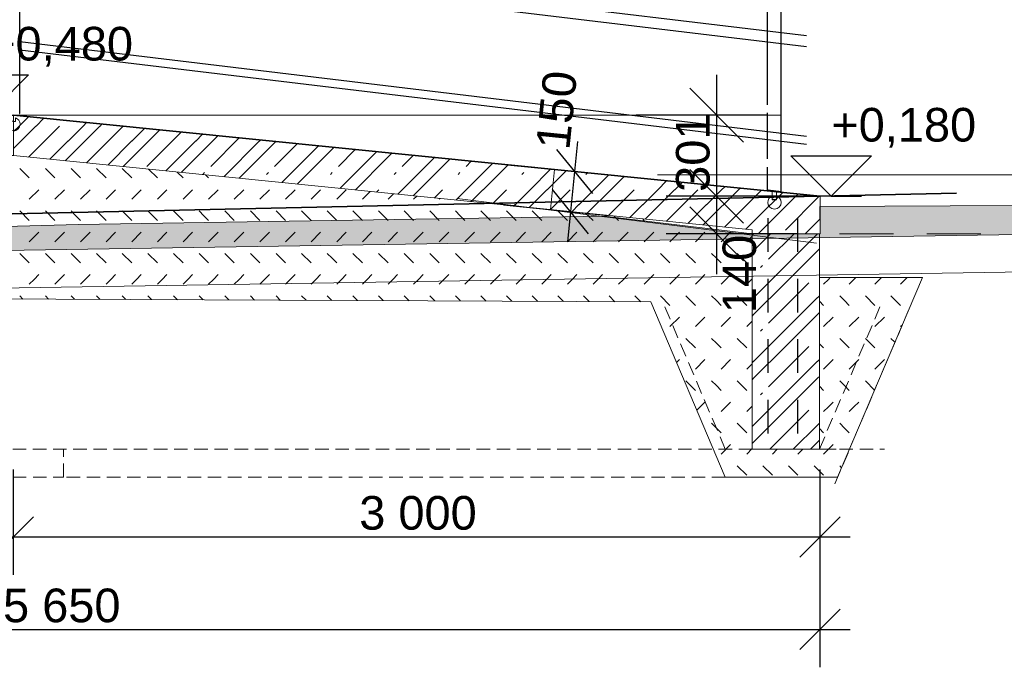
# Model space of a CAD drawing. Header units: millimetres. Extents: x 126830 to 197420, y -10585 to 21156.
# Tile 13 of 100: x 142845 to 146507, y 6313 to 8719. Entities that reach past the tile are written whole.
import ezdxf

# ---------------------------------------------------------------- set-up
doc = ezdxf.new("R2010")
doc.units = ezdxf.units.MM
doc.header["$MEASUREMENT"] = 0
for name, pattern in [('Čárkovaná', [325, 200, -125]), ('čárkovaná 3', [75, 50, -25]), ('Čárkovaná M', [225, 125, -100])]:
    doc.linetypes.add(name, pattern=pattern)
for name, color, linetype in [('Konstrukce - nenosné', 7, 'Continuous'), ('Nové_0', 7, 'Continuous'), ('Nové_Kóty - SP', 7, 'Continuous'), ('Popis', 7, 'Continuous'), ('Situace - terén', 7, 'Continuous'), ('TZB - VZT', 7, 'Continuous'), ('Výplně - Povrchové', 7, 'Continuous')]:
    doc.layers.add(name, color=color, linetype=linetype)
doc.styles.add('GENEROVANÝ_STYL_2', font='txt')
doc.dimstyles.new('GENEROVANÝ_STYL__12', dxfattribs={"dimtxt": 125, "dimasz": 142.5, "dimexe": 0.18, "dimexo": 250, "dimgap": 0, "dimtad": 1, "dimdec": 0, "dimzin": 0, "dimdsep": 46, "dimtxsty": 'GENEROVANÝ_STYL_2', "dimblk": 'ARROWHEAD_6', "dimblk1": 'ARROWHEAD_6', "dimblk2": 'ARROWHEAD_6', "dimcen": 0.09, "dimclrd": 1, "dimclre": 1, "dimclrt": 1, "dimazin": 0, "dimtfac": 1, "dimtdec": 4, "dimtmove": 0, "dimatfit": 3, "dimfxl": 1, "dimtolj": 1, "dimtzin": 0, "dimarcsym": 0})
doc.dimstyles.new('GENEROVANÝ_STYL__13', dxfattribs={"dimtxt": 125, "dimasz": 190, "dimexe": 0.18, "dimexo": 300, "dimgap": 0, "dimtad": 1, "dimdec": 0, "dimzin": 0, "dimdsep": 46, "dimtxsty": 'GENEROVANÝ_STYL_2', "dimblk": 'ARROWHEAD_6', "dimblk1": 'ARROWHEAD_6', "dimblk2": 'ARROWHEAD_6', "dimcen": 0.09, "dimclrd": 1, "dimclre": 1, "dimclrt": 1, "dimazin": 0, "dimtfac": 1, "dimtdec": 4, "dimtmove": 2, "dimatfit": 3, "dimfxl": 1, "dimtolj": 1, "dimtzin": 0, "dimarcsym": 0})
doc.dimstyles.new('GENEROVANÝ_STYL__14', dxfattribs={"dimtxt": 125, "dimasz": 142.5, "dimexe": 0.18, "dimexo": 250, "dimgap": 0, "dimtad": 1, "dimtih": 1, "dimtoh": 1, "dimdec": 0, "dimzin": 0, "dimdsep": 46, "dimtxsty": 'GENEROVANÝ_STYL_2', "dimblk": 'ARROWHEAD_6', "dimblk1": 'ARROWHEAD_6', "dimblk2": 'ARROWHEAD_6', "dimcen": 0.09, "dimclrd": 1, "dimclre": 1, "dimclrt": 1, "dimazin": 0, "dimtfac": 1, "dimtdec": 4, "dimtmove": 0, "dimatfit": 3, "dimfxl": 1, "dimtolj": 1, "dimtzin": 0, "dimarcsym": 0})

# ---------------------------------------------------------------- blocks, each defined once
blk = doc.blocks.new('*X2')
at = {"layer": 'Konstrukce - nenosné', "color": 7, "linetype": 'Continuous', "lineweight": 13}
for p, q in [((142842.5, 8324.3), (142877.3, 8359)), ((142905.8, 8324.3), (142934.7, 8353.2)), ((142821.9, 8303.7), (142842.5, 8324.3)), ((142821.9, 8241.2), (142905, 8324.3)), ((142876.9, 8209), (142992.2, 8324.3)), ((143024.2, 8268.4), (143080, 8324.3)), ((143024.2, 8205.9), (143142.5, 8324.3)), ((143080, 8324.3), (143093.1, 8337.3)), ((143092.7, 8187.3), (143229.1, 8323.7)), ((143143.3, 8324.3), (143150.6, 8331.6)), ((143261.7, 8268.4), (143308.9, 8315.7)), ((143261.7, 8205.9), (143365.7, 8310)), ((143317.5, 8174.6), (143444.9, 8302)), ((143499.2, 8268.4), (143524.7, 8294)), ((143499.2, 8205.9), (143581.5, 8288.3)), ((143555, 8174.6), (143660.7, 8280.3)), ((142956.1, 8201.1), (143024.2, 8269.1)), ((143171.9, 8179.4), (143261.7, 8269.1)), ((143387.7, 8157.7), (143499.2, 8269.1)), ((143603.5, 8136), (143736.7, 8269.1)), ((143736.7, 8268.4), (143740.6, 8272.3)), ((143736.7, 8205.9), (143797.4, 8266.6)), ((143792.5, 8174.6), (143876.5, 8258.7)), ((143819.3, 8114.3), (143955.7, 8250.7)), ((143974.2, 8205.9), (144013.2, 8244.9)), ((143013.6, 8195.3), (143024.2, 8205.9)), ((143229.4, 8173.6), (143261.7, 8205.9)), ((143445.2, 8151.9), (143499.2, 8205.9)), ((143661, 8130.2), (143736.7, 8205.9)), ((143876.8, 8108.5), (143974.2, 8205.9)), ((144030, 8174.6), (144092.4, 8237)), ((144035.1, 8092.6), (144171.5, 8229)), ((144093.3, 8087.5), (144211.7, 8205.9)), ((144211.7, 8205.9), (144229, 8223.3)), ((144267.5, 8174.6), (144308.2, 8215.3)), ((144267.5, 8087.5), (144387.4, 8207.4)), ((144330.8, 8087.5), (144444.8, 8201.6)), ((144505, 8174.6), (144524, 8193.6)), ((144505, 8087.5), (144603.2, 8185.7)), ((144568.3, 8087.5), (144660.7, 8179.9)), ((143525.1, 8144.7), (143532.1, 8151.7)), ((143762.6, 8144.7), (143769.6, 8151.7)), ((144000.1, 8144.7), (144007.1, 8151.7)), ((144237.6, 8144.7), (144244.6, 8151.7)), ((144475.1, 8144.7), (144482.1, 8151.7)), ((144712.6, 8144.7), (144719.6, 8151.7)), ((144742.5, 8087.5), (144819, 8164)), ((144805.8, 8087.5), (144876.5, 8158.2)), ((144950.1, 8144.7), (144955.7, 8150.3)), ((144980, 8087.5), (145034.9, 8142.3)), ((145043.3, 8087.5), (145092.3, 8136.6)), ((145217.5, 8087.5), (145250.7, 8120.7)), ((145280.8, 8087.5), (145308.2, 8114.9)), ((145455, 8087.5), (145466.5, 8099)), ((145518.3, 8087.5), (145524, 8093.2)), ((144091.9, 8086.9), (144092.5, 8087.5)), ((144171.1, 8078.9), (144179.7, 8087.5)), ((144250.9, 8070.9), (144267.5, 8087.5)), ((144307.7, 8065.2), (144330, 8087.5)), ((144386.9, 8057.3), (144417.2, 8087.5)), ((144466.7, 8049.2), (144505, 8087.5)), ((144523.5, 8043.5), (144567.5, 8087.5)), ((144602.7, 8035.6), (144654.7, 8087.5)), ((144686.7, 8031.6), (144742.5, 8087.5)), ((144739.3, 8021.8), (144805, 8087.5)), ((144818.5, 8013.9), (144892.2, 8087.5)), ((144924.2, 8031.6), (144980, 8087.5)), ((144955.1, 8000.1), (145042.5, 8087.5)), ((145034.3, 7992.2), (145129.7, 8087.5)), ((145161.7, 8031.6), (145217.5, 8087.5)), ((145171, 7978.4), (145280, 8087.5)), ((145250.1, 7970.5), (145367.2, 8087.5)), ((145399.2, 8031.6), (145455, 8087.5)), ((145399.2, 7969.1), (145517.5, 8087.5)), ((145465.9, 7948.8), (145602.5, 8085.3)), ((145636.7, 8031.6), (145682.3, 8077.3)), ((145636.7, 7969.1), (145739.1, 8071.6)), ((145692.5, 7937.9), (145818.3, 8063.7)), ((144681.9, 8027.6), (144686.7, 8032.4)), ((144897.7, 8005.9), (144924.2, 8032.4)), ((145113.5, 7984.2), (145161.7, 8032.4)), ((145329.3, 7962.5), (145399.2, 8032.4)), ((145545.1, 7940.8), (145636.7, 8032.4)), ((145386.8, 7956.8), (145399.2, 7969.1)), ((145591.2, 7923.7), (145636.7, 7969.1)), ((145765.4, 7923.7), (145821.3, 7979.5))]:
    blk.add_line(p, q, dxfattribs=at)
blk = doc.blocks.new('výplň_1_1', base_point=(0, 0))
at = {"layer": 'Konstrukce - nenosné', "color": 7, "linetype": 'Continuous', "lineweight": 13, "flags": 128}
blk.add_lwpolyline([(142821.9, 8214.6), (142821.9, 8364.6), (145821.3, 8063.4), (145821.3, 7923.7), (145568.9, 7923.7), (145568.9, 7938.5)], close=True, dxfattribs=at)
at = {"layer": 'Konstrukce - nenosné', "color": 7, "linetype": 'Continuous', "lineweight": 13}
blk.add_blockref('*X2', (0, 0), dxfattribs=at)
blk = doc.blocks.new('Čára_11_1', base_point=(142423.7, 8364.6))
at = {"layer": 'Popis', "color": 7, "linetype": 'Continuous', "lineweight": 13}
for q in [(142452.4, 8381.1), (145676.2, 8364.6), (142452.4, 8348)]:
    blk.add_line((142423.7, 8364.6), q, dxfattribs=at)
blk = doc.blocks.new('Kóta_2_1', base_point=(142727.2, 8364.6))
at = {"layer": 'Nové_Kóty - SP', "color": 1, "linetype": 'Continuous', "lineweight": 25}
for p, q in [((142727.2, 8364.6), (142577.2, 8514.6)), ((142577.2, 8514.6), (142877.2, 8514.6)), ((142877.2, 8514.6), (142727.2, 8364.6)), ((142727.2, 8364.6), (142527.2, 8364.6)), ((142727.2, 8364.6), (142839.7, 8364.6))]:
    blk.add_line(p, q, dxfattribs=at)
at = {"layer": 'Nové_Kóty - SP', "color": 1, "lineweight": 25, "insert": (142727.2, 8544.6), "char_height": 125, "attachment_point": 7, "style": 'GENEROVANÝ_STYL_2'}
blk.add_mtext('\\A1;{\\pql;\\fArial|b0|i0|c0|p38;+0,480}', dxfattribs=at)
blk = doc.blocks.new('Kóta_6_1', base_point=(145862.9, 8063.4))
at = {"layer": 'Nové_Kóty - SP', "color": 1, "linetype": 'Continuous', "lineweight": 25}
for p, q in [((145862.9, 8063.4), (145712.9, 8213.4)), ((145712.9, 8213.4), (146012.9, 8213.4)), ((146012.9, 8213.4), (145862.9, 8063.4)), ((145862.9, 8063.4), (145662.9, 8063.4)), ((145862.9, 8063.4), (145975.4, 8063.4))]:
    blk.add_line(p, q, dxfattribs=at)
at = {"layer": 'Nové_Kóty - SP', "color": 1, "lineweight": 25, "insert": (145862.9, 8243.4), "char_height": 125, "attachment_point": 7, "style": 'GENEROVANÝ_STYL_2'}
blk.add_mtext('\\A1;{\\pql;\\fArial|b0|i0|c0|p38;+0,180}', dxfattribs=at)
blk = doc.blocks.new('*X97')
at = {"layer": 'Konstrukce - nenosné', "color": 7, "linetype": 'Continuous', "lineweight": 13}
for p, q in [((145568.9, 7918.5), (145574.1, 7923.7)), ((145574.1, 7923), (145574.8, 7923.7)), ((145574.1, 7860.5), (145637.3, 7923.7)), ((145629.9, 7829.2), (145724.4, 7923.7)), ((145630, 7742.1), (145811.6, 7923.7)), ((145811.6, 7923), (145812.3, 7923.7)), ((145568.9, 7855.2), (145574.1, 7860.5)), ((145693.2, 7742.1), (145811.6, 7860.5)), ((145811.6, 7860.5), (145818.9, 7867.7)), ((145600, 7799.3), (145607.1, 7806.3)), ((145574.1, 7686.2), (145630, 7742.1)), ((145574.1, 7623.7), (145692.5, 7742.1)), ((145629.9, 7592.4), (145779.6, 7742.1)), ((145811.6, 7686.2), (145818.9, 7693.5)), ((145568.9, 7681.7), (145574.1, 7687)), ((145630, 7505.3), (145811.6, 7687)), ((145568.9, 7618.5), (145574.1, 7623.7)), ((145693.2, 7505.3), (145811.6, 7623.7)), ((145811.6, 7623.7), (145818.9, 7631)), ((145600, 7562.5), (145607.1, 7569.6)), ((145574.1, 7449.5), (145630, 7505.3)), ((145574.1, 7387), (145692.5, 7505.3)), ((145629.9, 7355.7), (145779.6, 7505.3)), ((145568.9, 7445), (145574.1, 7450.2)), ((145630, 7268.6), (145811.6, 7450.2)), ((145811.6, 7449.5), (145818.9, 7456.7)), ((145568.9, 7381.7), (145574.1, 7387)), ((145693.2, 7268.6), (145811.6, 7387)), ((145811.6, 7387), (145818.9, 7394.2)), ((145600, 7325.8), (145607.1, 7332.8)), ((145574.1, 7212.7), (145630, 7268.6)), ((145574.1, 7150.2), (145692.5, 7268.6)), ((145634.7, 7123.7), (145779.6, 7268.6)), ((145811.6, 7212.7), (145818.9, 7220)), ((145568.9, 7208.2), (145574.1, 7213.5)), ((145721.8, 7123.7), (145811.6, 7213.5)), ((145568.9, 7145), (145574.1, 7150.2)), ((145785.1, 7123.7), (145811.6, 7150.2)), ((145811.6, 7150.2), (145818.9, 7157.5))]:
    blk.add_line(p, q, dxfattribs=at)
blk = doc.blocks.new('výplň_16_1', base_point=(0, 0))
at = {"layer": 'Konstrukce - nenosné', "color": 7, "linetype": 'Continuous', "lineweight": 13, "flags": 128}
blk.add_lwpolyline([(145818.9, 7123.7), (145568.9, 7123.7), (145568.9, 7923.7), (145818.9, 7923.7)], close=True, dxfattribs=at)
at = {"layer": 'Konstrukce - nenosné', "color": 7, "linetype": 'Continuous', "lineweight": 13}
blk.add_blockref('*X97', (0, 0), dxfattribs=at)
blk = doc.blocks.new('*X99')
at = {"layer": 'Výplně - Povrchové', "color": 7, "linetype": 'Continuous', "lineweight": 13}
for p, q in [((142880.2, 8131.4), (142844.8, 8166.8)), ((142975.5, 8131.4), (142940.1, 8166.8)), ((143053.1, 8149.1), (143035.4, 8166.8)), ((143166.1, 8131.4), (143130.7, 8166.8)), ((143261.4, 8131.4), (143226, 8166.8)), ((143070.8, 8131.4), (143053.1, 8149.1)), ((143356.7, 8131.4), (143324, 8164.1)), ((143452, 8131.4), (143429.9, 8153.4)), ((143547.3, 8131.4), (143535.9, 8142.8)), ((143642.6, 8131.4), (143641.8, 8132.1)), ((142880.2, 8052.5), (142915.5, 8087.8)), ((142975.5, 8052.5), (143010.8, 8087.8)), ((143070.8, 8052.5), (143106.1, 8087.8)), ((143166.1, 8052.5), (143201.4, 8087.8)), ((143261.4, 8052.5), (143296.7, 8087.8)), ((143356.7, 8052.5), (143392, 8087.8)), ((143452, 8052.5), (143487.3, 8087.8)), ((143547.3, 8052.5), (143582.6, 8087.8)), ((143642.6, 8052.5), (143677.9, 8087.8)), ((143737.9, 8052.5), (143773.2, 8087.8)), ((143833.2, 8052.5), (143868.5, 8087.8)), ((143928.5, 8052.5), (143963.8, 8087.8)), ((144023.8, 8052.5), (144059.1, 8087.8)), ((144119.1, 8052.5), (144147.9, 8081.3)), ((144214.4, 8052.5), (144234.5, 8072.6)), ((144309.7, 8052.5), (144321.1, 8063.9)), ((144405, 8052.5), (144407.7, 8055.2)), ((142880.2, 7973.6), (142844.8, 8008.9)), ((142975.5, 7973.6), (142940.1, 8008.9)), ((143053.1, 7991.2), (143035.4, 8008.9)), ((143070.8, 7973.6), (143053.1, 7991.2)), ((143166.1, 7973.6), (143130.7, 8008.9)), ((143261.4, 7973.6), (143226, 8008.9)), ((143356.7, 7973.6), (143321.3, 8008.9)), ((143452, 7973.6), (143416.6, 8008.9)), ((143529.6, 7991.2), (143511.9, 8008.9)), ((143547.3, 7973.6), (143529.6, 7991.2)), ((143642.6, 7973.6), (143607.2, 8008.9)), ((143737.9, 7973.6), (143702.5, 8008.9)), ((143833.2, 7973.6), (143797.8, 8008.9)), ((143928.5, 7973.6), (143893.1, 8008.9)), ((144006.1, 7991.2), (143988.4, 8008.9)), ((144023.8, 7973.6), (144006.1, 7991.2)), ((144119.1, 7973.6), (144083.7, 8008.9)), ((144214.4, 7973.6), (144179, 8008.9)), ((144309.7, 7973.6), (144274.3, 8008.9)), ((144405, 7973.6), (144369.6, 8008.9)), ((144482.6, 7991.2), (144464.9, 8008.9)), ((144500.3, 7973.6), (144482.6, 7991.2)), ((144595.6, 7973.6), (144560.2, 8008.9)), ((144690.9, 7973.6), (144655.5, 8008.9)), ((144786.2, 7973.6), (144750.8, 8008.9)), ((144881.5, 7973.6), (144846.1, 8008.9)), ((144959.1, 7991.2), (144949.6, 8000.7)), ((144976.8, 7973.6), (144959.1, 7991.2)), ((145072.1, 7973.6), (145055.6, 7990)), ((145167.4, 7973.6), (145161.5, 7979.4)), ((142880.2, 7894.7), (142915.5, 7930)), ((142975.5, 7894.7), (143010.8, 7930)), ((143070.8, 7894.7), (143106.1, 7930)), ((143166.1, 7894.7), (143201.4, 7930)), ((143261.4, 7894.7), (143296.7, 7930)), ((143356.7, 7894.7), (143392, 7930)), ((143452, 7894.7), (143487.3, 7930)), ((143547.3, 7894.7), (143582.6, 7930)), ((143642.6, 7894.7), (143677.9, 7930)), ((143737.9, 7894.7), (143773.2, 7930)), ((143833.2, 7894.7), (143868.5, 7930)), ((143928.5, 7894.7), (143963.8, 7930)), ((144023.8, 7894.7), (144059.1, 7930)), ((144119.1, 7894.7), (144154.4, 7930)), ((144214.4, 7894.7), (144249.7, 7930)), ((144309.7, 7894.7), (144345, 7930)), ((144405, 7894.7), (144440.3, 7930)), ((144500.3, 7894.7), (144535.6, 7930)), ((144595.6, 7894.7), (144630.9, 7930)), ((144690.9, 7894.7), (144726.2, 7930)), ((144786.2, 7894.7), (144821.5, 7930)), ((144881.5, 7894.7), (144916.8, 7930)), ((144976.8, 7894.7), (145012.1, 7930)), ((145072.1, 7894.7), (145107.4, 7930)), ((145167.4, 7894.7), (145202.7, 7930)), ((145262.7, 7894.7), (145298, 7930)), ((145358, 7894.7), (145393.3, 7930)), ((145453.3, 7894.7), (145488.6, 7930)), ((145548.6, 7894.7), (145568.9, 7914.9)), ((142880.2, 7815.7), (142844.8, 7851.1)), ((142975.5, 7815.7), (142940.1, 7851.1)), ((143053.1, 7833.4), (143035.4, 7851.1)), ((143166.1, 7815.7), (143130.7, 7851.1)), ((143261.4, 7815.7), (143226, 7851.1)), ((143356.7, 7815.7), (143321.3, 7851.1)), ((143452, 7815.7), (143416.6, 7851.1)), ((143529.6, 7833.4), (143511.9, 7851.1)), ((143642.6, 7815.7), (143607.2, 7851.1)), ((143737.9, 7815.7), (143702.5, 7851.1)), ((143833.2, 7815.7), (143797.8, 7851.1)), ((143928.5, 7815.7), (143893.1, 7851.1)), ((144006.1, 7833.4), (143988.4, 7851.1)), ((144119.1, 7815.7), (144083.7, 7851.1)), ((144214.4, 7815.7), (144179, 7851.1)), ((144309.7, 7815.7), (144274.3, 7851.1)), ((144405, 7815.7), (144369.6, 7851.1)), ((144482.6, 7833.4), (144464.9, 7851.1)), ((144595.6, 7815.7), (144560.2, 7851.1)), ((144690.9, 7815.7), (144655.5, 7851.1)), ((144786.2, 7815.7), (144750.8, 7851.1)), ((144881.5, 7815.7), (144846.1, 7851.1)), ((144959.1, 7833.4), (144941.4, 7851.1)), ((145072.1, 7815.7), (145036.7, 7851.1)), ((145167.4, 7815.7), (145132, 7851.1)), ((145262.7, 7815.7), (145227.3, 7851.1)), ((145358, 7815.7), (145322.6, 7851.1)), ((145435.6, 7833.4), (145417.9, 7851.1)), ((145548.6, 7815.7), (145513.2, 7851.1)), ((143070.8, 7815.7), (143053.1, 7833.4)), ((143547.3, 7815.7), (143529.6, 7833.4)), ((144023.8, 7815.7), (144006.1, 7833.4)), ((144500.3, 7815.7), (144482.6, 7833.4)), ((144976.8, 7815.7), (144959.1, 7833.4)), ((145453.3, 7815.7), (145435.6, 7833.4)), ((142897.8, 7754.5), (142915.5, 7772.2)), ((142993.1, 7754.5), (143010.8, 7772.2)), ((143088.4, 7754.5), (143106.1, 7772.2)), ((143183.7, 7754.5), (143201.4, 7772.2)), ((143279, 7754.5), (143296.7, 7772.2)), ((143374.3, 7754.5), (143392, 7772.2)), ((143469.6, 7754.5), (143487.3, 7772.2)), ((143564.9, 7754.5), (143582.6, 7772.2)), ((143660.2, 7754.5), (143677.9, 7772.2)), ((143755.5, 7754.5), (143773.2, 7772.2)), ((143850.8, 7754.5), (143868.5, 7772.2)), ((143946.1, 7754.5), (143963.8, 7772.2)), ((144041.4, 7754.5), (144059.1, 7772.2)), ((144136.7, 7754.5), (144154.4, 7772.2)), ((144232, 7754.5), (144249.7, 7772.2)), ((144327.3, 7754.5), (144345, 7772.2)), ((144422.6, 7754.5), (144440.3, 7772.2)), ((144517.9, 7754.5), (144535.6, 7772.2)), ((144613.2, 7754.5), (144630.9, 7772.2)), ((144708.5, 7754.5), (144726.2, 7772.2)), ((144803.8, 7754.5), (144821.5, 7772.2)), ((144899.1, 7754.5), (144916.8, 7772.2)), ((144994.4, 7754.5), (145012.1, 7772.2)), ((145089.7, 7754.5), (145107.4, 7772.2)), ((145185, 7754.5), (145202.7, 7772.2)), ((145280.3, 7754.5), (145298, 7772.2)), ((145375.6, 7754.5), (145393.3, 7772.2)), ((145470.9, 7754.5), (145488.6, 7772.2)), ((142880.2, 7736.8), (142897.8, 7754.5)), ((142975.5, 7736.8), (142993.1, 7754.5)), ((143070.8, 7736.8), (143088.4, 7754.5)), ((143166.1, 7736.8), (143183.7, 7754.5)), ((143261.4, 7736.8), (143279, 7754.5)), ((143356.7, 7736.8), (143374.3, 7754.5)), ((143452, 7736.8), (143469.6, 7754.5)), ((143547.3, 7736.8), (143564.9, 7754.5)), ((143642.6, 7736.8), (143660.2, 7754.5)), ((143737.9, 7736.8), (143755.5, 7754.5)), ((143833.2, 7736.8), (143850.8, 7754.5)), ((143928.5, 7736.8), (143946.1, 7754.5)), ((144023.8, 7736.8), (144041.4, 7754.5)), ((144119.1, 7736.8), (144136.7, 7754.5)), ((144214.4, 7736.8), (144232, 7754.5)), ((144309.7, 7736.8), (144327.3, 7754.5)), ((144405, 7736.8), (144422.6, 7754.5)), ((144500.3, 7736.8), (144517.9, 7754.5)), ((144595.6, 7736.8), (144613.2, 7754.5)), ((144690.9, 7736.8), (144708.5, 7754.5)), ((144786.2, 7736.8), (144803.8, 7754.5)), ((144881.5, 7736.8), (144899.1, 7754.5)), ((144976.8, 7736.8), (144994.4, 7754.5)), ((145072.1, 7736.8), (145089.7, 7754.5)), ((145167.4, 7736.8), (145185, 7754.5)), ((145262.7, 7736.8), (145280.3, 7754.5)), ((145358, 7736.8), (145375.6, 7754.5)), ((145453.3, 7736.8), (145470.9, 7754.5)), ((145548.6, 7736.8), (145566.2, 7754.5)), ((145566.2, 7754.5), (145568.9, 7757.1)), ((145834.5, 7736.8), (145852.1, 7754.5)), ((145852.1, 7754.5), (145859.2, 7761.6)), ((145929.8, 7736.8), (145947.4, 7754.5)), ((145947.4, 7754.5), (145954.5, 7761.6)), ((146025.1, 7736.8), (146042.7, 7754.5)), ((146042.7, 7754.5), (146049.8, 7761.6)), ((146120.4, 7736.8), (146138, 7754.5)), ((146138, 7754.5), (146145.1, 7761.6)), ((142856.5, 7681.6), (142844.8, 7693.3)), ((142952.2, 7681.2), (142940.1, 7693.3)), ((143047.9, 7680.7), (143035.4, 7693.3)), ((143143.7, 7680.3), (143130.7, 7693.3)), ((143239.4, 7679.9), (143226, 7693.3)), ((143335.2, 7679.4), (143321.3, 7693.3)), ((143430.9, 7679), (143416.6, 7693.3)), ((143526.6, 7678.6), (143511.9, 7693.3)), ((143622.4, 7678.1), (143607.2, 7693.3)), ((143718.1, 7677.7), (143702.5, 7693.3)), ((143813.8, 7677.3), (143797.8, 7693.3)), ((143909.6, 7676.8), (143893.1, 7693.3)), ((144005.3, 7676.4), (143988.4, 7693.3)), ((144101, 7675.9), (144083.7, 7693.3)), ((144196.8, 7675.5), (144179, 7693.3)), ((144292.5, 7675.1), (144274.3, 7693.3)), ((144388.2, 7674.6), (144369.6, 7693.3)), ((144482.6, 7675.6), (144464.9, 7693.3)), ((144579.7, 7673.8), (144560.2, 7693.3)), ((144675.4, 7673.3), (144655.5, 7693.3)), ((144771.2, 7672.9), (144750.8, 7693.3)), ((144866.9, 7672.5), (144846.1, 7693.3)), ((144959.1, 7675.6), (144941.4, 7693.3)), ((145058.4, 7671.6), (145036.7, 7693.3)), ((145154.1, 7671.2), (145132, 7693.3)), ((145262.7, 7657.9), (145227.3, 7693.3)), ((145358, 7657.9), (145322.6, 7693.3)), ((145435.6, 7675.6), (145417.9, 7693.3)), ((145548.6, 7657.9), (145513.2, 7693.3)), ((145912.1, 7675.6), (145894.4, 7693.3)), ((146025.1, 7657.9), (145989.7, 7693.3)), ((146120.4, 7657.9), (146085, 7693.3)), ((144484, 7674.2), (144482.6, 7675.6)), ((144962.6, 7672), (144959.1, 7675.6)), ((145453.3, 7657.9), (145435.6, 7675.6)), ((145834.5, 7657.9), (145818.9, 7673.5)), ((145929.8, 7657.9), (145912.1, 7675.6)), ((145262.7, 7579), (145298, 7614.3)), ((145358, 7579), (145393.3, 7614.3)), ((145453.3, 7579), (145488.6, 7614.3)), ((145548.6, 7579), (145568.9, 7599.3)), ((145834.5, 7579), (145869.8, 7614.3)), ((145929.8, 7579), (145965.1, 7614.3)), ((146025.1, 7579), (146060.4, 7614.3)), ((146120.4, 7579), (146127.6, 7586.2)), ((145358, 7500.1), (145322.6, 7535.4)), ((145435.6, 7517.7), (145417.9, 7535.4)), ((145453.3, 7500.1), (145435.6, 7517.7)), ((145548.6, 7500.1), (145513.2, 7535.4)), ((145834.5, 7500.1), (145818.9, 7515.7)), ((145912.1, 7517.7), (145894.4, 7535.4)), ((145929.8, 7500.1), (145912.1, 7517.7)), ((146025.1, 7500.1), (145989.7, 7535.4)), ((146099.7, 7520.7), (146085, 7535.4)), ((145287.7, 7446.2), (145298, 7456.5)), ((145358, 7421.2), (145393.3, 7456.5)), ((145453.3, 7421.2), (145488.6, 7456.5)), ((145548.6, 7421.2), (145568.9, 7441.4)), ((145834.5, 7421.2), (145869.8, 7456.5)), ((145929.8, 7421.2), (145965.1, 7456.5)), ((146025.1, 7421.2), (146060.4, 7456.5)), ((145358, 7342.2), (145322.6, 7377.6)), ((145435.6, 7359.9), (145417.9, 7377.6)), ((145548.6, 7342.2), (145513.2, 7377.6)), ((145912.1, 7359.9), (145894.4, 7377.6)), ((146024.2, 7343.1), (145989.7, 7377.6)), ((145453.3, 7342.2), (145435.6, 7359.9)), ((145834.5, 7342.2), (145818.9, 7357.9)), ((145929.8, 7342.2), (145912.1, 7359.9)), ((145375.6, 7281), (145393.3, 7298.7)), ((145470.9, 7281), (145488.6, 7298.7)), ((145852.1, 7281), (145869.8, 7298.7)), ((145947.4, 7281), (145965.1, 7298.7)), ((145363.2, 7268.6), (145375.6, 7281)), ((145453.3, 7263.3), (145470.9, 7281)), ((145548.6, 7263.3), (145566.2, 7281)), ((145566.2, 7281), (145568.9, 7283.6)), ((145834.5, 7263.3), (145852.1, 7281)), ((145929.8, 7263.3), (145947.4, 7281)), ((145435.6, 7202.1), (145417.9, 7219.8)), ((145548.6, 7184.4), (145513.2, 7219.8)), ((145912.1, 7202.1), (145894.4, 7219.8)), ((145453.3, 7184.4), (145435.6, 7202.1)), ((145834.5, 7184.4), (145818.9, 7200)), ((145929.8, 7184.4), (145912.1, 7202.1)), ((145453.3, 7105.5), (145488.6, 7140.8)), ((145548.6, 7105.5), (145568.9, 7125.8)), ((145643.9, 7105.5), (145662.1, 7123.7)), ((145739.2, 7105.5), (145757.4, 7123.7)), ((145834.5, 7105.5), (145869.8, 7140.8)), ((145548.6, 7026.6), (145513.2, 7061.9)), ((145643.9, 7026.6), (145608.5, 7061.9)), ((145739.2, 7026.6), (145703.8, 7061.9)), ((145834.5, 7026.6), (145799.1, 7061.9)), ((145901.5, 7054.8), (145894.4, 7061.9))]:
    blk.add_line(p, q, dxfattribs=at)
blk = doc.blocks.new('výplň_17_1', base_point=(0, 0))
at = {"layer": 'Výplně - Povrchové', "color": 1, "linetype": 'Continuous', "lineweight": 13, "flags": 128}
blk.add_lwpolyline([(139746, 7818.6), (140109.2, 7019.9), (140467.1, 7019.9), (140764.6, 7691.1), (145192.2, 7671), (145468.9, 7019.9), (145568.9, 7019.9), (145818.9, 7019.9), (145886.7, 7019.9), (146202.2, 7761.6), (145818.9, 7761.6), (145818.9, 7123.7), (145568.9, 7123.7), (145568.9, 7688.4), (145568.9, 7938.5), (142821.9, 8214.6), (140942.7, 8214.6), (140419.2, 7920.9), (140419.2, 7685.7), (140419.2, 7119.9), (140171.4, 7119.9), (140171.4, 7820.4)], close=True, dxfattribs=at)
at = {"layer": 'Výplně - Povrchové', "color": 7, "linetype": 'Continuous', "lineweight": 13}
blk.add_blockref('*X99', (0, 0), dxfattribs=at)
blk = doc.blocks.new('*D156')
at = {"layer": 'Nové_Kóty - SP', "color": 1, "linetype": 'Continuous', "lineweight": 25}
for p, q in [((145336.9, 8163.4), (145536.9, 7963.4)), ((145736.9, 8063.4), (145249.4, 8063.4)), ((145436.9, 7923.7), (145436.9, 8063.4)), ((145336.9, 8023.7), (145536.9, 7823.7)), ((145736.9, 7923.7), (145249.4, 7923.7)), ((145436.9, 7773.7), (145436.9, 7923.7))]:
    blk.add_line(p, q, dxfattribs=at)
at = {"layer": 'Nové_Kóty - SP', "color": 1, "lineweight": 25, "insert": (145585.3, 7628.9), "char_height": 125, "attachment_point": 7, "rotation": 90, "style": 'GENEROVANÝ_STYL_2'}
blk.add_mtext('\\A1;{\\pql;\\fArial|b0|i0|c0|p38;140}', dxfattribs=at)
blk = doc.blocks.new('ARROWHEAD_6')
at = {"color": 0, "linetype": 'Continuous', "lineweight": 0}
for p, q in [((-0.5, -0.5), (0.5, 0.5)), ((0, 0), (-1, 0))]:
    blk.add_line(p, q, dxfattribs=at)
blk = doc.blocks.new('*D157')
at = {"layer": 'Nové_Kóty - SP', "color": 1, "linetype": 'Continuous', "lineweight": 25}
for p, q in [((145436.9, 8364.6), (145436.9, 8514.6)), ((145536.9, 8264.6), (145336.9, 8464.6)), ((145624.4, 8364.6), (145136.9, 8364.6)), ((145436.9, 8063.4), (145436.9, 8364.6)), ((145336.9, 8163.4), (145536.9, 7963.4)), ((145736.9, 8063.4), (145249.4, 8063.4))]:
    blk.add_line(p, q, dxfattribs=at)
at = {"layer": 'Nové_Kóty - SP', "color": 1, "lineweight": 25, "insert": (145412, 8079.8), "char_height": 125, "attachment_point": 7, "rotation": 90, "style": 'GENEROVANÝ_STYL_2'}
blk.add_mtext('\\A1;{\\pql;\\fArial|b0|i0|c0|p38;301}', dxfattribs=at)
blk = doc.blocks.new('*D159')
at = {"layer": 'Nové_Kóty - SP', "color": 1, "linetype": 'Continuous', "lineweight": 25}
for p, q in [((140721.4, 6657.2), (140721.4, 7047.8)), ((142820.9, 6657.2), (142820.9, 7047.8)), ((140796.4, 6872.8), (140646.4, 6722.8)), ((142895.9, 6872.8), (142745.9, 6722.8)), ((140721.4, 6797.8), (142820.9, 6797.8))]:
    blk.add_line(p, q, dxfattribs=at)
at = {"layer": 'Nové_Kóty - SP', "color": 1, "lineweight": 25, "insert": (141557.4, 6822.8), "char_height": 125, "attachment_point": 7, "style": 'GENEROVANÝ_STYL_2'}
blk.add_mtext('\\A1;{\\pql;\\fArial|b0|i0|c0|p38;2\xa0100}', dxfattribs=at)
blk = doc.blocks.new('*D160')
at = {"layer": 'Nové_Kóty - SP', "color": 1, "linetype": 'Continuous', "lineweight": 25}
for p, q in [((142820.9, 6657.2), (142820.9, 7047.8)), ((145821.3, 6657.2), (145821.3, 7047.8)), ((142895.9, 6872.8), (142745.9, 6722.8)), ((145746.3, 6722.8), (145896.3, 6872.8)), ((142820.9, 6797.8), (145821.3, 6797.8)), ((145821.3, 6797.8), (145933.8, 6797.8))]:
    blk.add_line(p, q, dxfattribs=at)
at = {"layer": 'Nové_Kóty - SP', "color": 1, "lineweight": 25, "insert": (144107.4, 6822.8), "char_height": 125, "attachment_point": 7, "style": 'GENEROVANÝ_STYL_2'}
blk.add_mtext('\\A1;{\\pql;\\fArial|b0|i0|c0|p38;3\xa0000}', dxfattribs=at)
blk = doc.blocks.new('*D163')
at = {"layer": 'Nové_Kóty - SP', "color": 1, "linetype": 'Continuous', "lineweight": 25}
for p, q in [((144919, 8267.2), (144907.7, 8155.2)), ((144840.6, 8237.3), (144974.9, 8073.1)), ((144659, 8180.2), (145047.7, 8141.2)), ((144907.7, 8155.2), (144892.8, 8006.4)), ((144959.9, 7924.3), (144825.7, 8088.5)), ((144644, 8031.4), (145032.7, 7992.3)), ((144892.8, 8006.4), (144881.5, 7894.5))]:
    blk.add_line(p, q, dxfattribs=at)
at = {"layer": 'Nové_Kóty - SP', "color": 1, "lineweight": 25, "insert": (144890.4, 8232.3), "char_height": 125, "attachment_point": 7, "rotation": 84.2603, "style": 'GENEROVANÝ_STYL_2'}
blk.add_mtext('\\A1;{\\pql;\\fArial|b0|i0|c0|p38;150}', dxfattribs=at)
blk = doc.blocks.new('*D164')
at = {"layer": 'Nové_Kóty - SP', "color": 1, "linetype": 'Continuous', "lineweight": 25}
for p, q in [((140171.4, 6313.2), (140171.4, 6703.9)), ((145821.3, 6313.2), (145821.3, 6703.9)), ((140246.4, 6528.9), (140096.4, 6378.9)), ((145746.3, 6378.9), (145896.3, 6528.9)), ((140058.9, 6453.9), (140171.4, 6453.9)), ((140171.4, 6453.9), (145821.3, 6453.9)), ((145821.3, 6453.9), (145933.8, 6453.9))]:
    blk.add_line(p, q, dxfattribs=at)
at = {"layer": 'Nové_Kóty - SP', "color": 1, "lineweight": 25, "insert": (142782.6, 6478.9), "char_height": 125, "attachment_point": 7, "style": 'GENEROVANÝ_STYL_2'}
blk.add_mtext('\\A1;{\\pql;\\fArial|b0|i0|c0|p38;5\xa0650}', dxfattribs=at)

msp = doc.modelspace()

# ---------------------------------------------------------------- hatches: boundary and pattern name
at = {"layer": 'Situace - terén', "linetype": 'Continuous', "lineweight": 0}
msp.add_hatch(color=255, dxfattribs=at).paths.add_polyline_path([(143062.9, 7958.9), (135139.9, 7741.4), (147273.6, 7932), (147273.6, 8032.2), (145820.3, 8025.9), (145821.3, 7923.7), (145568.9, 7923.7), (145019.8, 7989.6), (144788.1, 7985.9), (144787.5, 7986)])

# ---------------------------------------------------------------- linework, layer by layer
at = {"color": 1, "linetype": 'Continuous', "lineweight": 18}
msp.add_line((147703.5, 8142.7), (145217.1, 8142.7), dxfattribs=at)
at = {"color": 8, "linetype": 'Continuous', "lineweight": 13}
msp.add_line((145807.6, 7888.8), (144471.6, 8055.3), dxfattribs=at)
at = {"layer": 'Nové_0', "color": 1, "linetype": 'Continuous', "lineweight": 25}
for p, q in [((142844.7, 8647.7), (142844.7, 9221.4)), ((142844.7, 9011.7), (145771.3, 8660.4)), ((142844.7, 8971.4), (145771.3, 8620.1)), ((145676.2, 8080.8), (145676.2, 8901.8)), ((145626.2, 8403.4), (145626.2, 8887.5)), ((142844.7, 8505.5), (142844.7, 8648)), ((142844.7, 8638.1), (145771.3, 8286.8)), ((142844.7, 8607.9), (145771.3, 8256.6)), ((142844.7, 8370.9), (142844.7, 8505.5)), ((142843.6, 8371), (142844.7, 8370.9)), ((142844.3, 8370.9), (142844.7, 8370.9)), ((142844.7, 8370.9), (142845.1, 8370.8)), ((145626.2, 8201.9), (145626.2, 8373.1)), ((145626.2, 8086.8), (145626.2, 8171.7)), ((145626.2, 8086.8), (145626.3, 8086.8)), ((145626.3, 8086.8), (145626.6, 8086.7)), ((145626.6, 8086.7), (145627.7, 8086.6)), ((145627.7, 8086.6), (145629.5, 8086.4)), ((145629.5, 8086.4), (145632, 8086.1)), ((145632, 8086.1), (145635.1, 8085.7)), ((145635.1, 8085.7), (145638.6, 8085.3)), ((145638.6, 8085.3), (145642.6, 8084.8)), ((145642.6, 8084.8), (145646.8, 8084.3)), ((145646.8, 8084.3), (145651.1, 8083.8)), ((145651.1, 8083.8), (145655.5, 8083.3)), ((145655.5, 8083.3), (145659.7, 8082.8)), ((145659.7, 8082.8), (145663.6, 8082.3)), ((145663.6, 8082.3), (145667.2, 8081.9)), ((145667.2, 8081.9), (145670.3, 8081.5)), ((145670.3, 8081.5), (145672.8, 8081.2)), ((145672.8, 8081.2), (145674.7, 8081)), ((145674.7, 8081), (145675.8, 8080.8)), ((145675.8, 8080.8), (145676.2, 8080.8))]:
    msp.add_line(p, q, dxfattribs=at)
at = {"layer": 'Situace - terén', "color": 7, "linetype": 'Continuous', "lineweight": 13}
for p, q in [((145642.6, 8050.5), (145642.6, 8084.8)), ((145642.6, 8084.8), (145659.7, 8082.8)), ((145659.7, 8082.8), (145659.7, 8050.5)), ((145659.7, 8050.5), (145642.6, 8050.5)), ((147273.6, 7793.3), (129738.6, 7517.9))]:
    msp.add_line(p, q, dxfattribs=at)
at = {"layer": 'Situace - terén', "color": 1, "linetype": 'Čárkovaná M', "lineweight": 25}
for p, q in [((145628.2, 7182.1), (145628.2, 8034.6)), ((145738.9, 7182.1), (145738.9, 8034.6))]:
    msp.add_line(p, q, dxfattribs=at)
at = {"layer": 'Situace - terén', "color": 7, "linetype": 'Čárkovaná', "lineweight": 13}
msp.add_line((145568.9, 7923.7), (146909.6, 7923.7), dxfattribs=at)
at = {"layer": 'Situace - terén', "color": 7, "linetype": 'čárkovaná 3', "lineweight": 13}
for p, q in [((145468.9, 7123.7), (145235, 7673.5)), ((145818.9, 7123.7), (146052.8, 7673.5)), ((145876.3, 6995.5), (146164.7, 7673.5)), ((142818.7, 7123.7), (146060.4, 7123.7)), ((143007.9, 7019.9), (143007.9, 7123.7)), ((145718.9, 7123.7), (145468.9, 7123.7)), ((145568.9, 7123.7), (145818.9, 7123.7)), ((145680.8, 7123.7), (145930.8, 7123.7)), ((140419.2, 7019.9), (143007.9, 7019.9)), ((145468.9, 7019.9), (143007.9, 7019.9))]:
    msp.add_line(p, q, dxfattribs=at)
at = {"layer": 'Situace - terén', "color": 8, "linetype": 'Continuous', "lineweight": 13, "flags": 128}
msp.add_lwpolyline([(143062.9, 7958.9), (135139.9, 7741.4), (147273.6, 7932), (147273.6, 8032.2), (145820.3, 8025.9), (145821.3, 7923.7), (145568.9, 7923.7), (145019.8, 7989.6), (144788.1, 7985.9), (144787.5, 7986)], close=True, dxfattribs=at)
at = {"layer": 'TZB - VZT', "color": 5, "linetype": 'Continuous', "lineweight": 35}
msp.add_line((145821.3, 8063.6), (142821.9, 8364.6), dxfattribs=at)
at = {"layer": 'TZB - VZT', "color": 7, "linetype": 'Continuous', "lineweight": 25}
msp.add_line((145821.3, 8063.6), (142821.9, 8364.6), dxfattribs=at)
at = {"layer": 'TZB - VZT', "color": 254, "linetype": 'Continuous', "lineweight": 13}
msp.add_line((144834.2, 8162.6), (144819.2, 8013.8), dxfattribs=at)
at = {"layer": 'TZB - VZT', "color": 142, "linetype": 'Continuous', "lineweight": 35, "true_color": 0x0080c0}
msp.add_line((131957.3, 7764.6), (146329, 8074.5), dxfattribs=at)
at = {"layer": 'Výplně - Povrchové', "color": 7, "linetype": 'Continuous', "lineweight": 13, "flags": 128}
for points in [[(142828.6, 8355), (142828.6, 8341.2), (142824.4, 8341.7), (142820, 8342.2), (142815.7, 8342.7), (142811.5, 8343.2), (142811.5, 8354.5, 0.306784), (142795.8, 8331.2, 1), (142845.8, 8331.2, 0.32376)], [(145659.7, 8064.6), (145659.7, 8050.8), (145655.5, 8051.3), (145651.1, 8051.8), (145646.8, 8052.3), (145642.6, 8052.8), (145642.6, 8064, 0.306784), (145626.8, 8040.8, 1), (145676.8, 8040.8, 0.32376)]]:
    msp.add_lwpolyline(points, format="xyb", close=True, dxfattribs=at)

# ---------------------------------------------------------------- block references
at = {"layer": 'Konstrukce - nenosné', "color": 7, "linetype": 'Continuous', "lineweight": 13}
for name in ['výplň_1_1', 'výplň_16_1']:
    msp.add_blockref(name, (0, 0), dxfattribs=at)
at = {"layer": 'Nové_Kóty - SP', "color": 1, "linetype": 'Continuous', "lineweight": 25}
for name, p in [('Kóta_2_1', (142727.2, 8364.6)), ('Kóta_6_1', (145862.9, 8063.4))]:
    msp.add_blockref(name, p, dxfattribs=at)
at = {"layer": 'Popis', "color": 7, "linetype": 'Continuous', "lineweight": 13}
msp.add_blockref('Čára_11_1', (142423.7, 8364.6), dxfattribs=at)
at = {"layer": 'Výplně - Povrchové', "color": 7, "linetype": 'Continuous', "lineweight": 13}
msp.add_blockref('výplň_17_1', (0, 0), dxfattribs=at)

# ---------------------------------------------------------------- dimensions: what is measured, and where the dimension line sits
at = {"layer": 'Nové_Kóty - SP', "color": 1, "linetype": 'Continuous', "lineweight": 25}
for base, p1, p2, picture, middle in [((145821.3, 6453.9), (140171.4, 7119.9), (145821.3, 8498.6), '*D164', (142997.3, 6541.4)), ((145821.3, 6797.8), (142820.9, 8253.2), (145821.3, 8498.6), '*D160', (144322.1, 6885.3)), ((142820.9108, 6797.8384), (140721.385, 8364.5565), (142820.9108, 8253.2212), '*D159', (141772.1398, 6885.3384))]:
    dim = msp.add_linear_dim(base=base, p1=p1, p2=p2, dimstyle='GENEROVANÝ_STYL__14', dxfattribs=at)
    dim.commit()
    dim.dimension.update_dxf_attribs({"geometry": picture, "text_midpoint": middle, "dimtype": 160})
for base, p1, p2, angle, dimstyle, picture, middle, turn in [((145436.9, 8364.6), (145821.3, 8063.4), (142702.9, 8364.6), 90, 'GENEROVANÝ_STYL__13', '*D157', (145349.5, 8222.8), 90), ((144892.8, 8006.4), (144834.2, 8162.6), (144819.2, 8013.8), 264.2603, 'GENEROVANÝ_STYL__12', '*D163', (144842.5, 8380.8), 84.2603), ((145436.9, 8063.4), (145821.3, 7923.7), (145821.3, 8063.4), 90, 'GENEROVANÝ_STYL__13', '*D156', (145522.8, 7771.9), 90)]:
    dim = msp.add_linear_dim(base=base, p1=p1, p2=p2, angle=angle, dimstyle=dimstyle, dxfattribs=at)
    dim.commit()
    dim.dimension.update_dxf_attribs({"geometry": picture, "text_midpoint": middle, "dimtype": 160, "text_rotation": turn})

doc.saveas('drawing.dxf')
